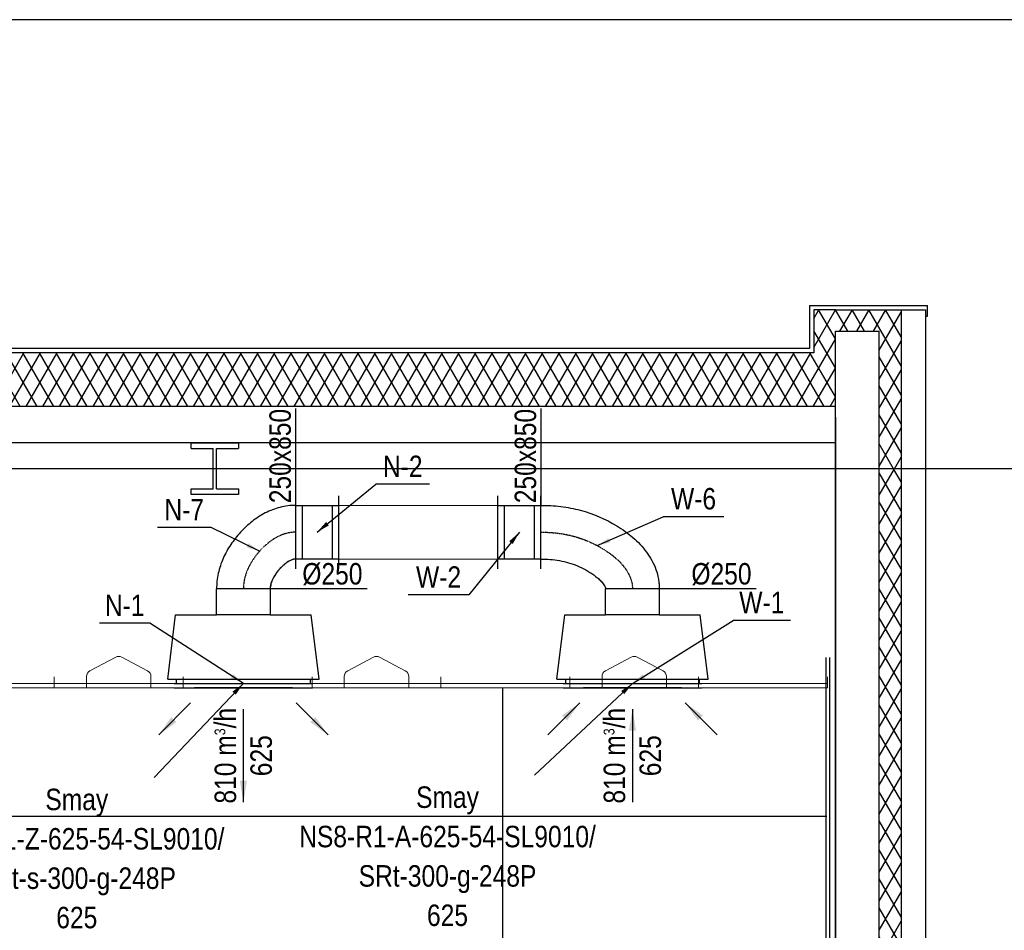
# Model space of a CAD drawing. Header units: millimetres. Extents: x -32221 to 212500, y 31663 to 93766.
# Tile 195 of 256: x 35631 to 40215, y 86812 to 91053. Entities that reach past the tile are written whole.
import ezdxf

# ---------------------------------------------------------------- set-up
doc = ezdxf.new("R2010")
doc.units = ezdxf.units.MM
doc.linetypes.add('DASHDOT', pattern=[1, 0.5, -0.25, 0, -0.25])
for name, color, linetype in [('dwuteowniki', 250, 'Continuous'), ('FLUID-N', 7, 'Continuous'), ('FLUID-N-100-ARRGR', 7, 'Continuous'), ('FLUID-N-100-INF', 7, 'Continuous'), ('FLUID-N-100-NUM', 7, 'Continuous'), ('FLUID-N-SYM', 7, 'Continuous'), ('FLUID-W', 7, 'Continuous'), ('FLUID-W-100-ARRGR', 7, 'Continuous'), ('FLUID-W-100-INF', 7, 'Continuous'), ('FLUID-W-100-NUM', 7, 'Continuous'), ('FLUID-W-SYM', 7, 'Continuous'), ('osie', 250, 'Continuous'), ('plyty scienne', 250, 'Continuous'), ('Sciany', 250, 'Continuous')]:
    doc.layers.add(name, color=color, linetype=linetype)
for name, color, linetype, lineweight in [('kasetony', 42, 'Continuous', 5), ('lampy', 30, 'Continuous', 9), ('urządzenia', 3, 'Continuous', 15)]:
    doc.layers.add(name, color=color, linetype=linetype, lineweight=lineweight)
doc.styles.add('FDBES', font='simplex.shx')
doc.styles.get("Standard").update_dxf_attribs({"font": 'ARIALN.TTF'})
doc.linetypes.add('ZIGZAG', pattern='A,0.0001,-0.2,[131,ltypeshp.shx,S=0.2,R=0,X=-0.2,Y=0],-0.4,[131,ltypeshp.shx,S=0.2,R=180,X=0.2,Y=0],-0.2', length=0.8001)
doc.dimstyles.new('FDBES', dxfattribs={"dimscale": 50, "dimtxt": 4, "dimasz": 2.5, "dimexe": 0.8, "dimexo": 2, "dimgap": 1, "dimtad": 1, "dimdsep": 46, "dimtxsty": 'FDBES', "dimcen": 2.5, "dimclrd": 4, "dimclre": 5, "dimadec": 0, "dimazin": 0, "dimtfac": 1, "dimtmove": 0, "dimatfit": 3, "dimfxl": 1, "dimarcsym": 0})
pattern_1 = [(60, (-132983.55, 38646.14), (-58.484644, 33.766125), []), (120, (-132983.55, 38646.14), (-58.484644, -33.766125), [])]

# ---------------------------------------------------------------- blocks, each defined once
blk = doc.blocks.new('*U4662')
at = {"color": 14, "linetype": 'Continuous', "lineweight": -2}
for p, q in [((0, 125), (0, 124.6)), ((0, 124.6), (0, -124.6)), ((0, -124.6), (0, -125))]:
    blk.add_line(p, q, dxfattribs=at)
at = {"color": 20, "linetype": 'ZIGZAG', "lineweight": -2, "ltscale": 50}
for points, knots in [([(-389.5, 243.2), (-389.1, 230.9), (-388.1, 206.4), (-378.4, 158.2), (-356.1, 100.9), (-315.7, 39.2), (-265.5, -14.6), (-207.9, -60.3), (-143.5, -96.2), (-85.1, -115.5), (-36.7, -123.8), (-12.2, -124.7), (0, -125)], [0, 0, 0, 0, 36.73886, 73.477719, 146.955439, 220.433158, 293.910878, 367.388597, 440.866316, 514.344036, 551.082896, 587.821755, 587.821755, 587.821755, 587.821755]), ([(-139.5, 243.2), (-139.5, 242.4), (-139.4, 240.8), (-139.1, 238), (-138.6, 234.9), (-137.7, 231.3), (-136.4, 227.3), (-134.4, 222.2), (-131.3, 215.8), (-127.2, 208.7), (-121.7, 200.3), (-114.3, 190.7), (-105.1, 180.4), (-97.8, 173.2), (-93.7, 169.4), (-92.2, 168), (-87.5, 163.9), (-79.1, 156.9), (-66.4, 147.8), (-53.8, 140.2), (-41.6, 134.1), (-31, 130), (-21.8, 127.3), (-14.1, 125.7), (-6.8, 124.8), (-2.2, 124.6), (0, 124.6)], [0, 0, 0, 0, 11.932402, 23.864804, 35.797205, 47.729607, 59.662009, 71.594411, 89.493014, 107.391616, 119.324018, 143.188822, 167.053625, 181.969128, 187.935328, 190.918429, 190.918429, 214.783233, 238.648036, 262.51284, 286.377643, 310.242447, 328.14105, 346.039652, 363.938255, 381.836858, 381.836858, 381.836858, 381.836858]), ([(-139.5, 243.2), (-139.2, 235), (-134, 219.4), (-121.1, 198.8), (-105.3, 180.3), (-81.6, 158.1), (-54.7, 139.6), (-24.4, 127.5), (-8.2, 125.2), (0, 125)], [0, 0, 0, 0, 24.512585, 49.025171, 73.537756, 98.050342, 147.075513, 171.588098, 196.100684, 196.100684, 196.100684, 196.100684])]:
    blk.add_open_spline(points, degree=3, knots=knots, dxfattribs=at)
at = {"layer": 'FLUID-N-SYM', "color": 2, "linetype": 'DASHDOT', "lineweight": -3}
blk.add_open_spline([(-264.5, 243.2), (-264.5, 179.8), (-186.8, 60.1), (-63.9, 0), (0, 0)], degree=3, knots=[0, 0, 0, 0, 190.144877, 381.836858, 381.836858, 381.836858, 381.836858], dxfattribs=at)
blk = doc.blocks.new('*U4810')
at = {"color": 0, "linetype": 'ByBlock', "lineweight": -2}
for p, q in [((-100, 0, -125), (100, 0, -125)), ((100, 0, 125), (-100, 0, 125))]:
    blk.add_line(p, q, dxfattribs=at)
at = {"color": 14, "linetype": 'Continuous', "lineweight": -2}
for p, q in [((-100, 0, -170), (-100, 0, 170)), ((100, 0, -170), (100, 0, 170))]:
    blk.add_line(p, q, dxfattribs=at)
at = {"color": 5, "linetype": 'Continuous', "lineweight": -3}
for p, q in [((-70, 0, -125), (-70, 0, 125)), ((70, 0, -125), (70, 0, 125))]:
    blk.add_line(p, q, dxfattribs=at)
blk = doc.blocks.new('*U4663')
at = {"color": 14, "linetype": 'Continuous', "lineweight": -2}
for p, q in [((0, 125), (0, 1)), ((0, 1), (0, -1)), ((0, -1), (0, -125))]:
    blk.add_line(p, q, dxfattribs=at)
at = {"color": 14, "linetype": 'Continuous', "lineweight": -3}
for p, q in [((0, -426.4, 139.5), (0, -426.4, 264.5)), ((0, -426.4, 264.5), (0, -426.4, 389.5))]:
    blk.add_line(p, q, dxfattribs=at)
at = {"color": 20, "linetype": 'ZIGZAG', "lineweight": -2, "ltscale": 50}
for points, knots in [([(0, -426.4, 389.5), (0, -395.5, 389.4), (0, -333.7, 386.2), (0, -212, 363), (0, -97.2, 313.8), (0, 3.7, 241.8), (0, 57.5, 185.7), (0, 91, 133.6), (0, 110.2, 91.3), (0, 120.2, 53.8), (0, 124.4, 23.2), (0, 124.8, 7.7), (0, 125, 0)], [0, 0, 0, 0, 92.685637, 185.371274, 370.742548, 463.428185, 556.113822, 602.45664, 648.799459, 695.142277, 718.313686, 741.485096, 741.485096, 741.485096, 741.485096]), ([(0, -426.4, 139.5), (0, -397.3, 139.4), (0, -339.1, 135.3), (0, -268.9, 114.7), (0, -223.2, 92.3), (0, -198.1, 77.5), (0, -180, 65.3), (0, -162.8, 51.9), (0, -146.8, 37), (0, -135.1, 23.1), (0, -127.6, 10.6), (0, -125.1, 3.6), (0, -125, 0)], [0, 0, 0, 0, 87.209963, 174.419925, 218.024907, 239.827397, 261.629888, 283.432379, 305.234869, 327.03736, 337.938605, 348.839851, 348.839851, 348.839851, 348.839851])]:
    blk.add_open_spline(points, degree=3, knots=knots, dxfattribs=at)
at = {"layer": 'FLUID-W-SYM', "color": 2, "linetype": 'DASHDOT', "lineweight": -3}
blk.add_open_spline([(0, -426.4, 264.5), (0, -336.1, 264.5), (0, -165.4, 231.3), (0, 0, 86.3), (0, 0)], degree=3, knots=[0, 0, 0, 0, 270.899678, 529.940319, 529.940319, 529.940319, 529.940319], dxfattribs=at)
blk = doc.blocks.new('*U4649')
at = {"color": 0, "linetype": 'ByBlock', "lineweight": -2}
for p, q in [((-352.5, 0, -20), (-315.7, 0, -320)), ((-352.5, 0, -20), (352.5, 0, -20)), ((-322.5, 0), (-312.5, 0)), ((-315.7, 0, -320), (-125, 0, -320)), ((-312.5, 0), (312.5, 0)), ((-312.5, 0, -20), (-312.5, 0, 0)), ((125, 0, -320), (-125, 0, -320)), ((-125, 0, -320), (-125, 0, -440)), ((125, 0, -440), (-125, 0, -440)), ((125, 0, -320), (315.7, 0, -320)), ((125, 0, -440), (125, 0, -320)), ((312.5, 0), (322.5, 0)), ((312.5, 0, 0), (312.5, 0, -20)), ((352.5, 0, -20), (315.7, 0, -320))]:
    blk.add_line(p, q, dxfattribs=at)
at = {"color": 14, "linetype": 'Continuous', "lineweight": -2}
blk.add_line((-322.5, 0, 20), (322.5, 0, 20), dxfattribs=at)
at = {"color": 5, "linetype": 'Continuous', "lineweight": -3}
for p, q in [((228, 0, 20), (-228, 0, 20)), ((-228, 0, 20), (228, 0, 20))]:
    blk.add_line(p, q, dxfattribs=at)
blk = doc.blocks.new('*U4650')
at = {"color": 0, "linetype": 'ByBlock', "lineweight": -2}
for p, q in [((-100, 0, -125), (100, 0, -125)), ((100, 0, 125), (-100, 0, 125))]:
    blk.add_line(p, q, dxfattribs=at)
at = {"color": 14, "linetype": 'Continuous', "lineweight": -2}
for p, q in [((-100, 0, -170), (-100, 0, 170)), ((100, 0, -170), (100, 0, 170))]:
    blk.add_line(p, q, dxfattribs=at)
at = {"color": 1, "linetype": 'Continuous', "lineweight": -3}
for p, q in [((-70, 0, -125), (-70, 0, 125)), ((70, 0, -125), (70, 0, 125))]:
    blk.add_line(p, q, dxfattribs=at)
blk = doc.blocks.new('*U4651')
at = {"color": 0, "linetype": 'ByBlock', "lineweight": -2}
for p, q in [((-352.5, 0, -20), (-315.7, 0, -320)), ((-352.5, 0, -20), (352.5, 0, -20)), ((-322.5, 0), (-312.5, 0)), ((-315.7, 0, -320), (-125, 0, -320)), ((-312.5, 0), (312.5, 0)), ((-312.5, 0, -20), (-312.5, 0, 0)), ((125, 0, -320), (-125, 0, -320)), ((-125, 0, -320), (-125, 0, -440)), ((125, 0, -440), (-125, 0, -440)), ((125, 0, -320), (315.7, 0, -320)), ((125, 0, -440), (125, 0, -320)), ((312.5, 0), (322.5, 0)), ((312.5, 0, 0), (312.5, 0, -20)), ((352.5, 0, -20), (315.7, 0, -320))]:
    blk.add_line(p, q, dxfattribs=at)
at = {"color": 14, "linetype": 'Continuous', "lineweight": -2}
blk.add_line((-322.5, 0, 20), (322.5, 0, 20), dxfattribs=at)
at = {"color": 1, "linetype": 'Continuous', "lineweight": -3}
for p, q in [((228, 0, 20), (-228, 0, 20)), ((-228, 0, 20), (228, 0, 20))]:
    blk.add_line(p, q, dxfattribs=at)
blk = doc.blocks.new('*U4694')
at = {"color": 0, "insert": (0, -216.8), "char_height": 100, "attachment_point": 5, "rotation": 90}
blk.add_mtext('810 m{\\A2;\\H0.5x;3}/h\\P625', dxfattribs=at)
at = {"color": 0}
blk.add_leader([(0, -433.6), (0, 0)], dimstyle='FDBES', override={"dimscale": 40, "dimclrd": 0}, dxfattribs=at)
blk = doc.blocks.new('*U4695')
at = {"color": 0}
blk.add_leader([(148.5, -148.5), (0, 0)], dimstyle='FDBES', override={"dimscale": 40, "dimclrd": 0}, dxfattribs=at)
blk = doc.blocks.new('*U4696')
at = {"color": 0}
blk.add_leader([(-148.5, -148.5), (0, 0)], dimstyle='FDBES', override={"dimscale": 40, "dimclrd": 0}, dxfattribs=at)
blk = doc.blocks.new('*U4697')
at = {"color": 0, "insert": (0, -216.8), "char_height": 100, "attachment_point": 5, "rotation": 90}
blk.add_mtext('810 m{\\A2;\\H0.5x;3}/h\\P625', dxfattribs=at)
at = {"color": 0}
blk.add_leader([(0, 0), (0, -433.6)], dimstyle='FDBES', override={"dimscale": 40, "dimclrd": 0}, dxfattribs=at)
blk = doc.blocks.new('*U4698')
at = {"color": 0}
blk.add_leader([(0, 0), (148.5, -148.5)], dimstyle='FDBES', override={"dimscale": 40, "dimclrd": 0}, dxfattribs=at)
blk = doc.blocks.new('*U4699')
at = {"color": 0}
blk.add_leader([(0, 0), (-148.5, -148.5)], dimstyle='FDBES', override={"dimscale": 40, "dimclrd": 0}, dxfattribs=at)
blk = doc.blocks.new('*U4824')
at = {"color": 6}
blk.add_line((-435.5, 280.3), (-670.4, 280.3), dxfattribs=at)
at = {"color": 0, "insert": (-552.9, 280.3), "char_height": 100, "attachment_point": 5}
blk.add_mtext('N-1\\P ', dxfattribs=at)
blk.add_leader([(0, 0), (-435.5, 280.3)], dimstyle='FDBES', override={"dimscale": 25, "dimclrd": 256, "dimclre": 256})
blk = doc.blocks.new('*U4825')
at = {"color": 6}
blk.add_line((-150.1, 286.1), (-400.6, 286.1), dxfattribs=at)
at = {"color": 0, "insert": (-275.4, 286.1), "char_height": 100, "attachment_point": 5}
blk.add_mtext('N-7\\P ', dxfattribs=at)
blk.add_leader([(75.3, 175.8), (-150.1, 286.1)], dimstyle='FDBES', override={"dimscale": 25, "dimclrd": 256, "dimclre": 256})
blk = doc.blocks.new('*U4826')
at = {"color": 6}
blk.add_line((523.8, 223.1), (273.8, 223.1), dxfattribs=at)
at = {"color": 0, "insert": (398.8, 223.1), "char_height": 100, "attachment_point": 5}
blk.add_mtext('N-2\\P ', dxfattribs=at)
blk.add_leader([(0, 0), (273.8, 223.1)], dimstyle='FDBES', override={"dimscale": 25, "dimclrd": 256, "dimclre": 256})
blk = doc.blocks.new('*U4827')
at = {"color": 6}
blk.add_line((-235.4, -292.4), (-517.6, -292.4), dxfattribs=at)
at = {"color": 0, "insert": (-376.5, -292.4), "char_height": 100, "attachment_point": 5}
blk.add_mtext('W-2\\P ', dxfattribs=at)
blk.add_leader([(0, 0), (-235.4, -292.4)], dimstyle='FDBES', override={"dimscale": 25, "dimclrd": 256, "dimclre": 256})
blk = doc.blocks.new('*U4828')
at = {"color": 6}
blk.add_line((735.7, 293.7), (468.6, 293.7), dxfattribs=at)
at = {"color": 0, "insert": (602.1, 293.7), "char_height": 100, "attachment_point": 5}
blk.add_mtext('W-1\\P ', dxfattribs=at)
blk.add_leader([(0, 0), (468.6, 293.7)], dimstyle='FDBES', override={"dimscale": 25, "dimclrd": 256, "dimclre": 256})
blk = doc.blocks.new('*U4829')
at = {"color": 6}
blk.add_line((425.8, 336.1), (143, 336.1), dxfattribs=at)
at = {"color": 0, "insert": (284.4, 336.1), "char_height": 100, "attachment_point": 5}
blk.add_mtext('W-6\\P ', dxfattribs=at)
blk.add_leader([(-164, 201.9), (143, 336.1)], dimstyle='FDBES', override={"dimscale": 25, "dimclrd": 256, "dimclre": 256})
blk = doc.blocks.new('*U4859')
at = {"color": 0, "insert": (-775.7, -816.2), "char_height": 100, "width": 1600, "attachment_point": 5, "line_spacing_factor": 1.1}
blk.add_mtext('Smay\\PNS8-R1-Z-625-54-SL9010/ SRt-s-300-g-248P\\P625', dxfattribs=at)
at = {"color": 0}
blk.add_leader([(0, 0), (-416.1, -437.8)], dimstyle='FDBES', override={"dimscale": 25, "dimclrd": 0, "dimclre": 0}, dxfattribs=at)
blk = doc.blocks.new('*U4860')
at = {"color": 0, "insert": (-861.2, -805.6), "char_height": 100, "width": 1600, "attachment_point": 5, "line_spacing_factor": 1.1}
blk.add_mtext('Smay\\PNS8-R1-A-625-54-SL9010/ SRt-300-g-248P\\P625', dxfattribs=at)
at = {"color": 0}
blk.add_leader([(0, 0), (-456.8, -427.2)], dimstyle='FDBES', override={"dimscale": 25, "dimclrd": 0, "dimclre": 0}, dxfattribs=at)

msp = doc.modelspace()

# ---------------------------------------------------------------- hatches: boundary and pattern name
at = {"layer": 'Sciany', "transparency": 33554687}
h = msp.add_hatch(dxfattribs=at)
h.set_pattern_fill('DIAMONDS', color=256, scale=21.27, style=0)
h.set_pattern_definition(pattern_1)
h.paths.add_polyline_path([(25528.509, 89251.64), (39428.888, 89251.64), (39428.888, 89601.64), (39633.277, 89601.64), (39633.277, 88961.64), (39735.391, 88961.64), (39735.391, 89701.64), (39428.962, 89701.64), (39328.962, 89701.64), (39328.962, 89501.64), (25628.509, 89501.64), (25628.509, 89711.64), (25528.509, 89711.64), (25221.162, 89711.64), (25221.162, 89501.64), (11520.635, 89501.64), (11520.635, 89701.64), (11420.635, 89701.64), (11114.206, 89701.64), (11114.206, 80438.64), (11216.321, 80438.64), (11216.321, 89601.64), (11420.71, 89601.64), (11420.71, 89251.64), (25324.12, 89251.64), (25324.12, 89611.64), (25528.435, 89611.64)])
h = msp.add_hatch(dxfattribs=at)
h.set_pattern_fill('DIAMONDS', color=256, scale=21.27, style=0)
h.set_pattern_definition(pattern_1)
h.paths.add_polyline_path([(39633.277, 83338.64), (39735.391, 83338.64), (39735.391, 88961.64), (39633.277, 88961.64)])

# ---------------------------------------------------------------- linework, layer by layer
at = {"layer": 'dwuteowniki'}
for p, q in [((36428.96, 89081.64), (36648.96, 89081.64)), ((36428.96, 89055.64), (36428.96, 89081.64)), ((36648.96, 89081.64), (36648.96, 89055.64)), ((36428.96, 89055.64), (36530.96, 89055.64)), ((36530.96, 88867.64), (36530.96, 89055.64)), ((36546.96, 89055.64), (36648.96, 89055.64)), ((36546.96, 88867.64), (36546.96, 89055.64)), ((36428.96, 88841.64), (36428.96, 88867.64)), ((36428.96, 88867.64), (36530.96, 88867.64)), ((36546.96, 88867.64), (36648.96, 88867.64)), ((36648.96, 88867.64), (36648.96, 88841.64)), ((36648.96, 88841.64), (36428.96, 88841.64))]:
    msp.add_line(p, q, dxfattribs=at)
at = {"layer": 'FLUID-N'}
for p, q in [((36915.533, 89242.221, 38387.18), (36915.533, 88791.14, 38387.18)), ((38057.588, 89242.221, 38410.406), (38057.588, 88791.14, 38410.406)), ((37248.431, 88401.64, 38387.18), (36797.35, 88401.64, 38387.18)), ((39060.069, 88401.639, 38413.49), (38608.989, 88401.64, 38413.49))]:
    msp.add_line(p, q, dxfattribs=at)
at = {"layer": 'kasetony'}
for p, q in [((35792.092, 87941.64), (35792.092, 87991.64)), ((36392.092, 87941.64), (36392.092, 87991.64)), ((36992.092, 87941.64), (36992.092, 87991.64)), ((37592.092, 87941.64), (37592.092, 87991.64)), ((38192.092, 87941.64), (38192.092, 87991.64)), ((38792.092, 87941.64), (38792.092, 87991.64)), ((39392.092, 87941.64), (39392.092, 87991.64)), ((35792.092, 87961.64), (35192.092, 87961.64)), ((35192.092, 87941.64), (35792.092, 87941.64)), ((36392.092, 87961.64), (35792.092, 87961.64)), ((35792.092, 87961.64), (35792.092, 87941.64)), ((35792.092, 87941.64), (36392.092, 87941.64)), ((36992.092, 87961.64), (36392.092, 87961.64)), ((36392.092, 87961.64), (36392.092, 87941.64)), ((36392.092, 87941.64), (36992.092, 87941.64)), ((37592.092, 87961.64), (36992.092, 87961.64)), ((36992.092, 87961.64), (36992.092, 87941.64)), ((36992.092, 87941.64), (37592.092, 87941.64)), ((38192.092, 87961.64), (37592.092, 87961.64)), ((37592.092, 87961.64), (37592.092, 87941.64)), ((37592.092, 87941.64), (38192.092, 87941.64)), ((38792.092, 87961.64), (38192.092, 87961.64)), ((38192.092, 87961.64), (38192.092, 87941.64)), ((38192.092, 87941.64), (38792.092, 87941.64)), ((39392.092, 87961.64), (38792.092, 87961.64)), ((38792.092, 87961.64), (38792.092, 87941.64)), ((38792.092, 87941.64), (39392.092, 87941.64))]:
    msp.add_line(p, q, dxfattribs=at)
at = {"layer": 'lampy'}
for p, q in [((35957.974, 88020.111), (36077.974, 88084.111)), ((36226.21, 88020.111), (36106.21, 88084.111)), ((37157.974, 88020.111), (37277.974, 88084.111)), ((37426.21, 88020.111), (37306.21, 88084.111)), ((38357.974, 88020.111), (38477.974, 88084.111)), ((38626.21, 88020.111), (38506.21, 88084.111)), ((35942.092, 87961.64), (35942.092, 87993.64)), ((36242.092, 87961.64), (36242.092, 87993.64)), ((37142.092, 87961.64), (37142.092, 87993.64)), ((37442.092, 87961.64), (37442.092, 87993.64)), ((38342.092, 87961.64), (38342.092, 87993.64)), ((38642.092, 87961.64), (38642.092, 87993.64)), ((35942.092, 87941.64), (35942.092, 87961.64)), ((35942.092, 87961.64), (36242.092, 87961.64)), ((35942.092, 87941.64), (36242.092, 87941.64)), ((36242.092, 87941.64), (36242.092, 87961.64)), ((37142.092, 87941.64), (37142.092, 87961.64)), ((37142.092, 87961.64), (37442.092, 87961.64)), ((37142.092, 87941.64), (37442.092, 87941.64)), ((37442.092, 87941.64), (37442.092, 87961.64)), ((38342.092, 87941.64), (38342.092, 87961.64)), ((38342.092, 87961.64), (38642.092, 87961.64)), ((38342.092, 87941.64), (38642.092, 87941.64)), ((38642.092, 87941.64), (38642.092, 87961.64))]:
    msp.add_line(p, q, dxfattribs=at)
for centre, start, end in [((36092.092, 88057.64), 61.927513, 118.072487), ((37292.092, 88057.64), 61.927513, 118.072487), ((38492.092, 88057.64), 61.927513, 118.072487), ((35972.092, 87993.64), 118.072487, 180), ((36212.092, 87993.64), 0, 61.927513), ((37172.092, 87993.64), 118.072487, 180), ((37412.092, 87993.64), 0, 61.927513), ((38372.092, 87993.64), 118.072487, 180), ((38612.092, 87993.64), 0, 61.927513)]:
    msp.add_arc(centre, 30, start, end, dxfattribs=at)
at = {"layer": 'osie'}
for p, q in [((41158.674, 91053.283), (9702.79, 91053.283)), ((41158.674, 88961.64), (9702.79, 88961.64))]:
    msp.add_line(p, q, dxfattribs=at)
at = {"layer": 'plyty scienne'}
for p, q in [((37879.916, 87341.64), (37879.916, 87941.64)), ((39389.323, 87341.64), (26150.301, 87341.64)), ((37879.916, 86741.64), (37879.916, 87341.64))]:
    msp.add_line(p, q, dxfattribs=at)
at = {"layer": 'Sciany'}
for p, q in [((39308.962, 89721.64), (39308.962, 89521.64)), ((39308.962, 89721.64), (39857.573, 89721.64)), ((39857.573, 89671.64), (39857.573, 89721.64)), ((39428.962, 89701.64), (39328.962, 89701.64)), ((39328.962, 89701.64), (39328.962, 89501.64)), ((39428.962, 89701.64), (39847.573, 89701.64)), ((39735.391, 89701.64), (39735.391, 83338.64)), ((39847.573, 89701.64), (39847.573, 81888.64)), ((39847.573, 89671.64), (39857.573, 89671.64)), ((39428.788, 89601.64), (39633.102, 89601.64)), ((39428.888, 83338.64), (39428.888, 89601.64)), ((39633.277, 83338.64), (39633.277, 89601.64)), ((39328.962, 89501.64), (25628.509, 89501.64)), ((39308.962, 89521.64), (25648.509, 89521.64)), ((39328.962, 89501.64), (39328.962, 89501.64)), ((39428.962, 89251.64), (25528.435, 89251.64)), ((39428.962, 89201.64), (39428.962, 83338.64)), ((39428.962, 89081.64), (25528.509, 89081.64)), ((39386.291, 84341.64), (39386.291, 88081.64)), ((39403.33, 84341.64), (39403.33, 88081.64))]:
    msp.add_line(p, q, dxfattribs=at)
at = {"layer": 'urządzenia', "elevation": 38410.406}
msp.add_lwpolyline([(37115.533, 88791.14), (37857.588, 88791.14), (37857.588, 88541.14), (37115.533, 88541.14)], close=True, dxfattribs=at)

# ---------------------------------------------------------------- block references
at = {"layer": 'FLUID-N', "color": 5, "linetype": 'Continuous', "extrusion": (-6.12323e-17, -1, 4.28626e-16), "rotation": 360}
msp.add_blockref('*U4810', (37015.533, 38410.406, -88666.14), dxfattribs=at)
at = {"layer": 'FLUID-N', "color": 5, "linetype": 'Continuous', "rotation": 270}
msp.add_blockref('*U4662', (36672.35, 88401.64, 38387.18), dxfattribs=at)
at = {"layer": 'FLUID-N', "color": 5, "linetype": 'Continuous', "extrusion": (-1.83697e-16, -1, 1.83697e-16), "rotation": 360}
msp.add_blockref('*U4649', (36672.35, 38387.18, -87961.64), dxfattribs=at)
at = {"layer": 'FLUID-N-100-ARRGR', "rotation": 360}
for name, p in [('*U4694', (36672.35, 87841.64, 38387.18)), ('*U4696', (36426.639, 87870.929, 38387.18)), ('*U4695', (36918.061, 87870.929, 38387.18))]:
    msp.add_blockref(name, p, dxfattribs=at)
at = {"layer": 'FLUID-N-100-INF', "linetype": 'ByBlock'}
msp.add_blockref('*U4859', (36672.35, 87961.64, 38387.18), dxfattribs=at)
at = {"layer": 'FLUID-N-100-NUM', "linetype": 'ByBlock'}
for name, p in [('*U4826', (37015.533, 88666.14, 38410.406)), ('*U4825', (36672.35, 88401.64, 38387.18)), ('*U4824', (36672.35, 87961.64, 38387.18))]:
    msp.add_blockref(name, p, dxfattribs=at)
at = {"layer": 'FLUID-W', "color": 1, "linetype": 'Continuous', "extrusion": (4.28626e-16, 1, -4.28626e-16), "rotation": 360}
msp.add_blockref('*U4650', (-37957.588, 38410.406, 88666.14), dxfattribs=at)
at = {"layer": 'FLUID-W', "color": 1, "linetype": 'Continuous', "extrusion": (1.83697e-16, 1, -1.83697e-16), "rotation": 89.99999999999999}
msp.add_blockref('*U4663', (-38483.989, 38413.49, 88401.64), dxfattribs=at)
at = {"layer": 'FLUID-W', "color": 1, "linetype": 'Continuous', "extrusion": (-1.83697e-16, -1, 1.83697e-16), "rotation": 360}
msp.add_blockref('*U4651', (38483.989, 38413.49, -87961.64), dxfattribs=at)
at = {"layer": 'FLUID-W-100-ARRGR', "rotation": 360}
for name, p in [('*U4697', (38483.989, 87841.64, 38413.49)), ('*U4699', (38238.278, 87870.929, 38413.49)), ('*U4698', (38729.699, 87870.929, 38413.49))]:
    msp.add_blockref(name, p, dxfattribs=at)
at = {"layer": 'FLUID-W-100-INF', "linetype": 'ByBlock'}
msp.add_blockref('*U4860', (38483.989, 87961.64, 38413.49), dxfattribs=at)
at = {"layer": 'FLUID-W-100-NUM', "linetype": 'ByBlock'}
for name, p in [('*U4829', (38483.989, 88401.64, 38413.49)), ('*U4827', (37957.588, 88666.14, 38410.406)), ('*U4828', (38483.989, 87961.64, 38413.49))]:
    msp.add_blockref(name, p, dxfattribs=at)

# ---------------------------------------------------------------- texts
at = {"layer": 'FLUID-N', "char_height": 100, "width": 565.80197, "attachment_point": 1}
for s, insert, rotation in [('250x850', (36793.376, 88800.929, 31059.68), 90), ('250x850', (37935.431, 88800.929, 31082.906), 90), ('%%C250', (36946.565, 88522.265, 31059.68), 359.999936), ('%%C250', (38758.204, 88522.264, 31085.99), 359.999936)]:
    msp.add_mtext(s, dxfattribs=dict(at, insert=insert, rotation=rotation))

doc.saveas('drawing.dxf')
